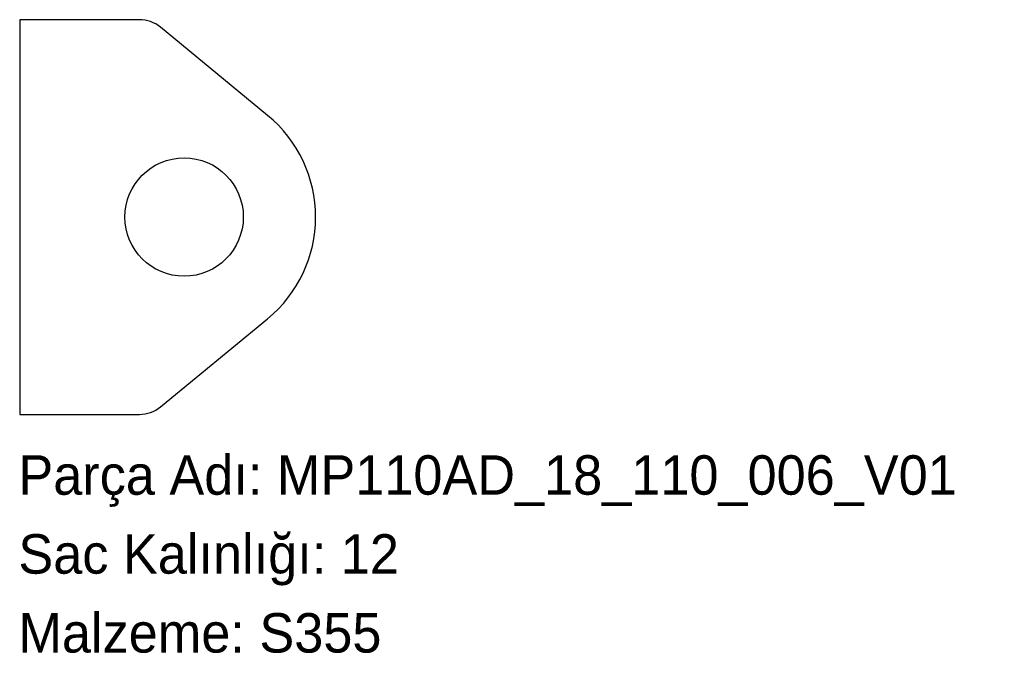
# Model space of a CAD drawing. Header units: millimetres. Extents: x 0 to 300, y -72 to 120.
import ezdxf

# ---------------------------------------------------------------- set-up
doc = ezdxf.new("R2010")
doc.units = ezdxf.units.MM
doc.linetypes.add('SLD-Katı', pattern=[0])
doc.linetypes.add('SLD-Sürekli', pattern=[0])
doc.layers.add('METIN', color=96, linetype='SLD-Katı')
doc.styles.add('SLDTEXTSTYLE0', font='ARIAL.TTF', dxfattribs={"width": 0.948, "bigfont": 'bigfont'})
doc.styles.add('SLDTEXTSTYLE1', font='ARIAL.TTF', dxfattribs={"width": 0.948})

msp = doc.modelspace()

# ---------------------------------------------------------------- linework, layer by layer
at = {"color": 7, "linetype": 'SLD-Sürekli', "lineweight": 25}
for p, q in [((0.4, 120.4), (0.4, 0.4)), ((36.82, 120.4), (0.4, 120.4)), ((75.8, 91.3), (43.17, 118.13)), ((43.17, 2.67), (75.8, 29.5)), ((0.4, 0.4), (36.82, 0.4))]:
    msp.add_line(p, q, dxfattribs=at)
msp.add_circle((50.4, 60.4), 18, dxfattribs=at)
for centre, radius, start, end in [((36.82, 110.4), 10, 50.5791, 90), ((50.4, 60.4), 40, 309.4209, 50.5791), ((36.82, 10.4), 10, 270, 309.4209)]:
    msp.add_arc(centre, radius, start, end, dxfattribs=at)

# ---------------------------------------------------------------- texts
at = {"layer": 'METIN', "char_height": 12, "attachment_point": 1}
for s, insert, style in [('Parça Adı: MP110AD_18_110_006_V01', (0, -12.03), 'SLDTEXTSTYLE0'), ('Sac Kalınlığı: 12', (0, -36.03), 'SLDTEXTSTYLE0'), ('Malzeme: S355', (0, -60.03), 'SLDTEXTSTYLE1')]:
    msp.add_mtext(s, dxfattribs=dict(at, insert=insert, style=style))

doc.saveas('drawing.dxf')
